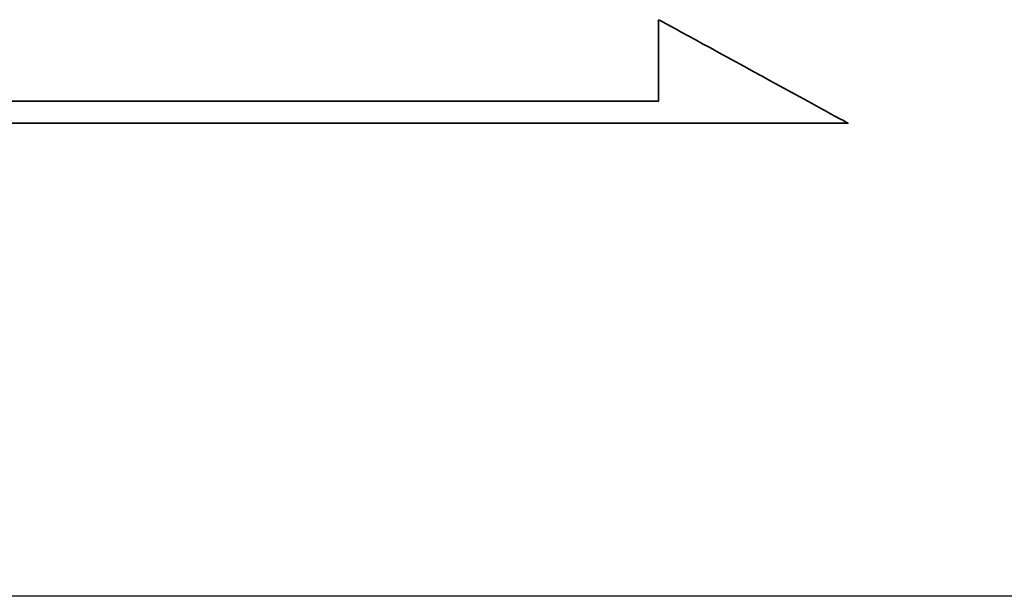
# Model space of a CAD drawing. Header units: millimetres. Extents: x -257 to 3135, y -1556 to 860.
# Tile 141 of 256: x 73.01 to 81.96, y -995.81 to -990.57. Entities that reach past the tile are written whole.
import ezdxf
from ezdxf.lldxf.tags import DXFTag

# ---------------------------------------------------------------- set-up
doc = ezdxf.new("R2010")
doc.units = ezdxf.units.MM
doc.layers.get('0').update_dxf_attribs({"linetype": 'CONTINUOUS'})
doc.layers.add('DIM', color=4, linetype='CONTINUOUS')
doc.layers.add('layer 1', color=7, linetype='CONTINUOUS')
tags = doc.linetypes.add('DASHED', pattern=[25.72, 12.86, -12.86]).pattern_tags.tags
tags[6:7] = [DXFTag(74, 4), DXFTag(75, 0), DXFTag(340, '0'), DXFTag(46, 0.0), DXFTag(50, 0.0), DXFTag(44, 0.0), DXFTag(45, 0.0)]
tags[4:5] = [DXFTag(74, 4), DXFTag(75, 0), DXFTag(340, '0'), DXFTag(46, 0.0), DXFTag(50, 0.0), DXFTag(44, 0.0), DXFTag(45, 0.0)]

# ---------------------------------------------------------------- blocks, each defined once
blk = doc.blocks.new('TBI MOTION logo(完整正式版)')
at = {"layer": 'layer 1', "color": 22, "lineweight": 35}
blk.add_open_spline([(75.90875, -9.47875), (75.90875, -9.47875), (75.90875, -12.28625), (75.90875, -12.28625), (75.90875, -12.28625), (75.90875, -12.28625), (75.90875, -12.47875), (75.90875, -12.47875), (75.90875, -12.47875), (75.90875, -12.47875), (75.71625, -12.47875), (75.71625, -12.47875), (75.71625, -12.47875), (75.71625, -12.47875), (-88.32875, -12.47875), (-88.32875, -12.47875), (-88.32875, -12.47875), (-88.32875, -12.47875), (-88.32875, -13.29375), (-88.32875, -13.29375), (-88.32875, -13.29375), (-88.32875, -13.29375), (82.89125, -13.29375), (82.89125, -13.29375), (82.89125, -13.29375), (82.89125, -13.29375), (75.90875, -9.47875), (75.90875, -9.47875)], degree=3, knots=[0, 0, 0, 0, 0.14285714, 0.14285714, 0.14285714, 0.14285715, 0.28571429, 0.28571429, 0.28571429, 0.2857143, 0.42857143, 0.42857143, 0.42857143, 0.42857144, 0.57142857, 0.57142857, 0.57142857, 0.57142858, 0.71428571, 0.71428571, 0.71428571, 0.71428572, 0.85714286, 0.85714286, 0.85714286, 0.85714287, 1, 1, 1, 1], dxfattribs=at)

msp = doc.modelspace()

# ---------------------------------------------------------------- linework, layer by layer
at = {"linetype": 'DASHED', "ltscale": 0.3}
msp.add_line((368.5829, -995.8075), (-31.4171, -995.8075), dxfattribs=at)

# ---------------------------------------------------------------- block references
at = {"layer": 'DIM', "color": 7, "xscale": 0.246592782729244, "yscale": 0.246592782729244, "zscale": 0.246592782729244}
msp.add_blockref('TBI MOTION logo(完整正式版)', (60.097, -988.23), dxfattribs=at)

doc.saveas('drawing.dxf')
